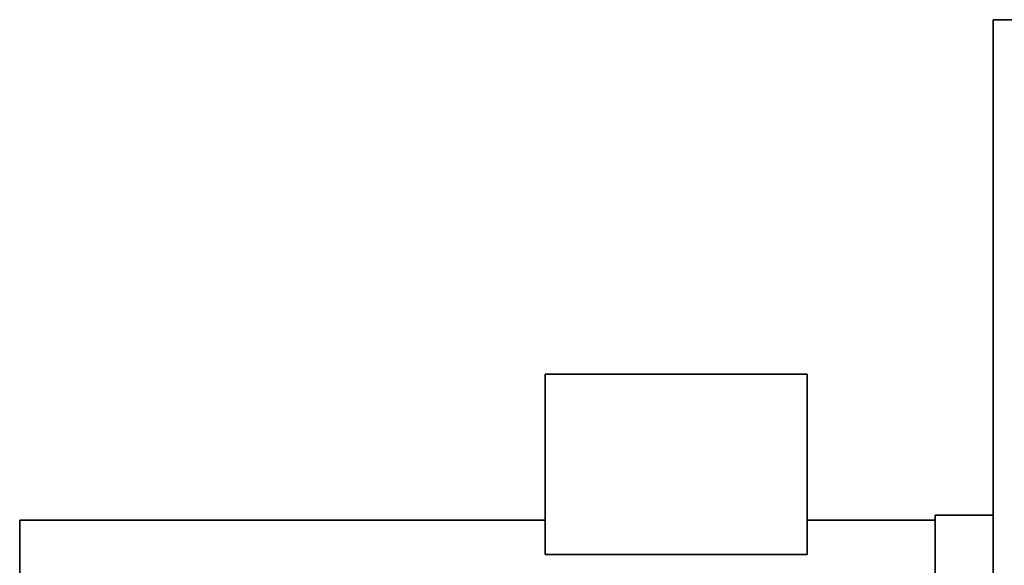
# Model space of a CAD drawing. Header units: millimetres. Extents: x 362 to 898, y 159 to 732.
# Tile 7 of 8: x 362 to 685, y 554 to 732. Entities that reach past the tile are written whole.
import ezdxf

# ---------------------------------------------------------------- set-up
doc = ezdxf.new("R2010")
doc.units = ezdxf.units.MM
doc.header["$LTSCALE"] = 3
doc.layers.add('Krawędzie widoczne(ISO)', color=7, linetype='Continuous', lineweight=35, true_color=0x262659)

msp = doc.modelspace()

# ---------------------------------------------------------------- linework, layer by layer
at = {"layer": 'Krawędzie widoczne(ISO)'}
for p, q in [((681.75, 158.5), (681.75, 732.5)), ((709.75, 732.5), (681.75, 732.5)), ((534.72, 616.2), (620.72, 616.2)), ((534.72, 616.2), (534.72, 557.03)), ((620.72, 616.2), (620.72, 557.03)), ((662.75, 570), (662.75, 522.55)), ((662.75, 570), (681.75, 570)), ((362.25, 568.3), (362.25, 394.7)), ((534.72, 568.3), (362.25, 568.3)), ((662.75, 568.3), (620.72, 568.3)), ((534.72, 557.03), (620.72, 557.03))]:
    msp.add_line(p, q, dxfattribs=at)

doc.saveas('drawing.dxf')
